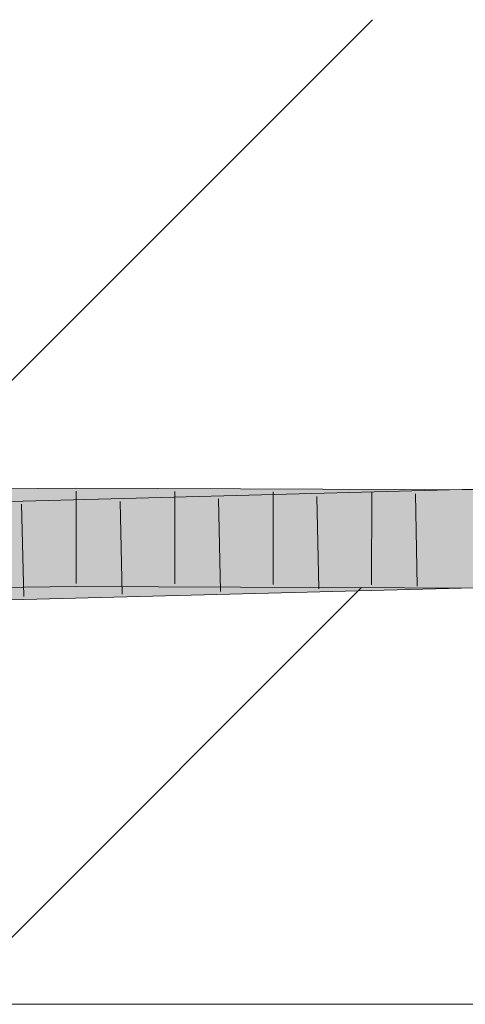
# Model space of a CAD drawing. Extents: x -720 to 300, y 62 to 1162.
# Tile 175 of 256: x 210.5 to 211.63, y 727.77 to 730.27. Entities that reach past the tile are written whole.
import ezdxf
from ezdxf.lldxf.tags import DXFTag

# ---------------------------------------------------------------- set-up
doc = ezdxf.new("R2010")
doc.units = 0
doc.layers.get('0').update_dxf_attribs({"lineweight": 13})
doc.layers.add('E_Detail_Linie_Text_Bem', color=7, linetype='Continuous', lineweight=13)
for name, color, linetype, lineweight, true_color in [('E_Detail_Wandschraffur', 7, 'Continuous', 5, 0xc0c0c0), ('E_Leerrohr 25-A06G93Y08I', 7, 'Continuous', 9, 0xff8000), ('E_Leerrohr 25-Shading', 7, 'Continuous', 9, 0xff8000)]:
    doc.layers.add(name, color=color, linetype=linetype, lineweight=lineweight, true_color=true_color)
tags = doc.linetypes.add('fein_strichliert', pattern=[4, 1, -2, 1]).pattern_tags.tags
tags[8:9] = [DXFTag(74, 4), DXFTag(75, 0), DXFTag(340, '0'), DXFTag(46, 0.0), DXFTag(50, 0.0), DXFTag(44, 0.0), DXFTag(45, 0.0)]
tags[6:7] = [DXFTag(74, 4), DXFTag(75, 0), DXFTag(340, '0'), DXFTag(46, 0.0), DXFTag(50, 0.0), DXFTag(44, 0.0), DXFTag(45, 0.0)]
tags[4:5] = [DXFTag(74, 4), DXFTag(75, 0), DXFTag(340, '0'), DXFTag(46, 0.0), DXFTag(50, 0.0), DXFTag(44, 0.0), DXFTag(45, 0.0)]

# ---------------------------------------------------------------- blocks, each defined once
blk = doc.blocks.new('Shading-A06G93SJ8I', base_point=(174.2882, 726.756))
at = {"layer": 'E_Leerrohr 25-Shading', "color": 43, "true_color": 0xd7ab7f}
for points in [[(210.264, 729.0065), (211.7929, 729.0465), (210.1756, 729.0408), (211.7923, 729.0831)], [(210.264, 729.0415), (210.6383, 729.0458), (210.1756, 729.0771), (210.6382, 729.0824)], [(210.6383, 729.0458), (211.6135, 729.0418), (210.6382, 729.0824), (211.6131, 729.0784)], [(211.6135, 729.0418), (212.2082, 729.0394), (211.6131, 729.0784), (212.2087, 729.076)], [(210.1756, 728.7906), (211.7964, 728.8331), (210.264, 728.8296), (211.7958, 728.8698)], [(210.1756, 728.8271), (210.6386, 728.8324), (210.264, 728.8647), (210.6386, 728.869)], [(210.6386, 728.869), (210.6386, 728.8324), (211.5387, 728.8624)], [(210.6386, 728.869), (211.5387, 728.8624), (211.6154, 728.865)], [(211.6157, 728.8284), (211.6154, 728.8619), (210.6386, 728.8324), (211.5387, 728.8624)], [(211.6154, 728.8619), (211.6154, 728.865), (211.5387, 728.8624)], [(211.6154, 728.865), (211.6157, 728.8284), (212.2061, 728.8589), (212.2058, 728.826)], [(211.6154, 728.865), (211.796, 728.8632), (212.2062, 728.8626), (212.2062, 728.8605)]]:
    blk.add_solid(points, dxfattribs=at)
at = {"layer": 'E_Leerrohr 25-Shading', "color": 31, "true_color": 0xfabd7f}
for points in [[(210.264, 729.0415), (210.2814, 728.9997), (210.6383, 729.0458), (210.6383, 729.0101)], [(210.264, 729.0065), (210.3006, 728.919), (211.6135, 729.0418), (211.6144, 728.9534)], [(210.6383, 729.0458), (210.6383, 729.0101), (211.6135, 729.0418)], [(210.6383, 729.0101), (210.6384, 728.9574), (211.6135, 729.0418), (212.2082, 729.0394)], [(210.6384, 728.9574), (211.6145, 728.9534), (212.2082, 729.0394), (212.2073, 728.96)], [(211.6144, 728.9534), (211.7943, 728.9581), (211.6135, 729.0418), (211.7929, 729.0465)], [(210.2814, 728.9997), (210.3006, 728.9536), (210.6383, 729.0101), (210.6384, 728.9574)], [(210.264, 728.8296), (211.7958, 728.8698), (210.3006, 728.919), (211.7943, 728.9581)], [(210.3006, 728.9536), (210.2934, 728.9362), (210.6384, 728.9574), (210.6384, 728.9426)], [(210.6384, 728.9574), (210.6384, 728.9426), (211.6145, 728.9534)], [(210.6384, 728.9426), (210.6386, 728.869), (211.6145, 728.9534), (211.6154, 728.865)], [(211.7945, 728.9554), (211.6145, 728.9534), (212.2073, 728.956), (212.2072, 728.951)], [(211.6154, 728.865), (212.2062, 728.8626), (211.6145, 728.9534), (212.2072, 728.951)], [(210.2934, 728.9362), (210.264, 728.8647), (210.6384, 728.9426), (210.6386, 728.869)]]:
    blk.add_solid(points, dxfattribs=at)
blk = doc.blocks.new('Referenz-A06G93Y68I')
at = {"layer": 'E_Detail_Linie_Text_Bem', "linetype": 'Continuous', "ltscale": 0.13}
blk.add_line((252.4016, 727.7717), (204.4236, 727.7717), dxfattribs=at)
at = {"layer": 'E_Detail_Wandschraffur', "linetype": 'ByBlock', "ltscale": 0.13}
blk.add_line((210.2111, 729.0919), (211.391, 730.2717), dxfattribs=at)
at = {"layer": 'E_Detail_Wandschraffur', "linetype": 'fein_strichliert', "ltscale": 0.13}
blk.add_line((210.4208, 727.8873), (211.3632, 728.8297), dxfattribs=at)
at = {"layer": 'E_Leerrohr 25-A06G93Y08I', "linetype": 'Continuous', "ltscale": 0.13}
for p, q in [((211.7923, 729.0831), (209.6779, 729.0277)), ((210.6382, 729.0824), (209.6988, 729.0717)), ((212.2087, 729.076), (210.6382, 729.0824)), ((210.6385, 729.0749), (210.6389, 728.8399)), ((210.8888, 729.0739), (210.8887, 728.8389)), ((210.9999, 729.0549), (211.005, 728.8199)), ((211.139, 729.0728), (211.1384, 728.8378)), ((211.25, 729.0614), (211.2547, 728.8264)), ((211.3893, 729.0718), (211.3882, 728.8368)), ((211.5001, 729.0679), (211.5044, 728.833)), ((210.4998, 729.0418), (210.5055, 728.8068)), ((210.7499, 729.0483), (210.7552, 728.8134)), ((211.7964, 728.8331), (209.6853, 728.7778)), ((210.6386, 728.8324), (209.7026, 728.8217)), ((212.2058, 728.826), (210.6386, 728.8324))]:
    blk.add_line(p, q, dxfattribs=at)

msp = doc.modelspace()

# ---------------------------------------------------------------- block references
at = {"color": 8, "lineweight": 25, "ltscale": 0.25, "true_color": 0x808080}
msp.add_blockref('Referenz-A06G93Y68I', (0, 0), dxfattribs=at)
msp.add_blockref('Shading-A06G93SJ8I', (174.2882, 726.756))

doc.saveas('drawing.dxf')
